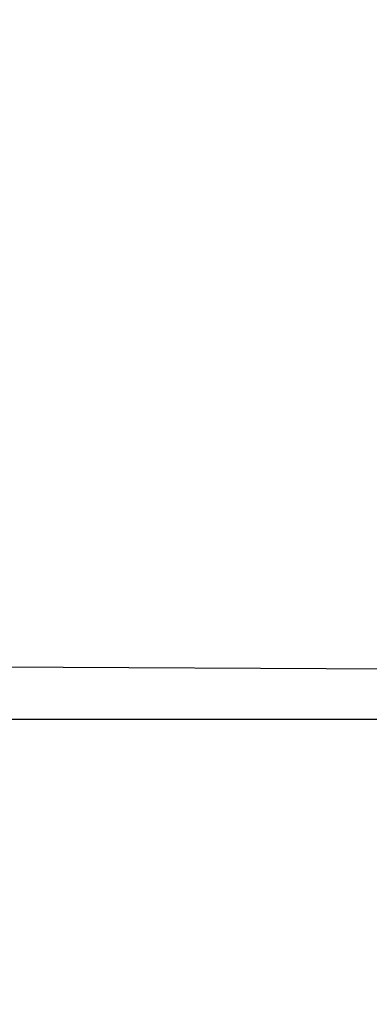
# Model space of a CAD drawing. Extents: x 0 to 1135, y 0 to 594.
# Tile 37 of 153: x 393.322 to 394.024, y 352.169 to 354.147. Entities that reach past the tile are written whole.
import ezdxf

# ---------------------------------------------------------------- set-up
doc = ezdxf.new("R2010")
doc.units = 0
doc.header["$LTSCALE"] = 2
doc.header["$MEASUREMENT"] = 0
doc.linetypes.add('AUSGEZOGEN', pattern=[0])
doc.linetypes.add('BAB-FM2', pattern=[2.6, 1.5, -0.5, 0.1, -0.5])
for name, color, linetype in [('BAB_FM', 8, 'BAB-FM2'), ('BOESCHG', 8, 'AUSGEZOGEN'), ('MULDE', 8, 'AUSGEZOGEN')]:
    doc.layers.add(name, color=color, linetype=linetype)

msp = doc.modelspace()

# ---------------------------------------------------------------- linework, layer by layer
at = {"layer": 'BAB_FM', "flags": 128}
msp.add_lwpolyline([(396.1445, 352.8335), (370.644, 352.9453)], dxfattribs=at)
msp.add_lwpolyline([(396.1445, 352.8335), (370.644, 352.9453)], dxfattribs=at)
at = {"layer": 'BOESCHG'}
msp.add_lwpolyline([(572.2118, 351.8139, 0.000002), (566.9576, 351.7985, 0.000356)], format="xyb", dxfattribs=at)
msp.add_lwpolyline([(572.2118, 351.8139, 0.000002), (566.9576, 351.7985, 0.000356)], format="xyb", dxfattribs=at)
at = {"layer": 'MULDE'}
msp.add_lwpolyline([(374.007, 352.8074, 0.000637), (382.9563, 352.7639, 0.000637), (391.9056, 352.7433, 0.000697), (401.6937, 352.7468, 0.000697), (411.4817, 352.7776)], format="xyb", dxfattribs=at)
msp.add_lwpolyline([(374.007, 352.8074, 0.000637), (382.9563, 352.7639, 0.000637), (391.9056, 352.7433, 0.000697), (401.6937, 352.7468, 0.000697), (411.4817, 352.7776)], format="xyb", dxfattribs=at)

doc.saveas('drawing.dxf')
